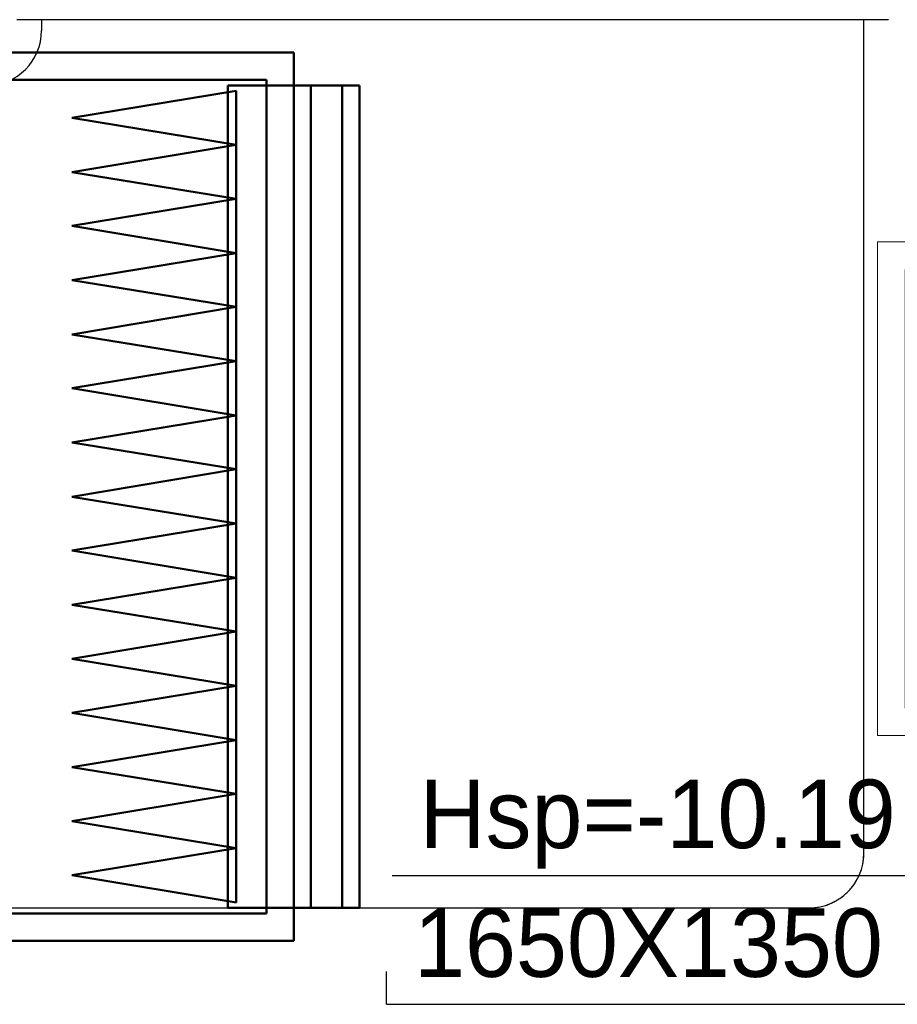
# Model space of a CAD drawing. Header units: centimetres. Extents: x -156440 to 298236, y -263599 to 81430.
# Tile 28 of 170: x 148314 to 149915, y -155448 to -153652. Entities that reach past the tile are written whole.
import ezdxf

# ---------------------------------------------------------------- set-up
doc = ezdxf.new("R2010")
doc.units = ezdxf.units.CM
doc.header["$LTSCALE"] = 50
doc.linetypes.add('01-101 Went PP Poziom -2$0$Przekrój 3a-3a$0$HIDDEN', pattern=[9.525, 6.35, -3.175])
doc.layers.get('0').update_dxf_attribs({"color": 8})
for name, color, linetype in [('01-101 Went PP Poziom -2$0$L_Nawiew', 3, 'Continuous'), ('01-101 Went PP Poziom -2$0$L_text', 2, 'Continuous'), ('01-101 Went PP Poziom -2$0$L_Wywiew', 6, 'Continuous'), ('bgde-tekst', 7, 'Continuous')]:
    doc.layers.add(name, color=color, linetype=linetype)
doc.layers.add('01-101 Went PP Poziom -2$0$L_niedruk', color=6, linetype='Continuous', lineweight=13, plot=False)
doc.layers.add('01-101 Went PP Poziom -2$0$L_urządzenia', color=1, linetype='Continuous', lineweight=50)
doc.layers.add('AU Szafy Automatyki', color=96, linetype='Continuous', lineweight=5)
doc.layers.get('01-101 Went PP Poziom -2$0$L_text').off()

# ---------------------------------------------------------------- blocks, each defined once
blk = doc.blocks.new('A$C199B2A6A')
at = {"layer": 'AU Szafy Automatyki'}
for p, q in [((40, 13), (-40, -13)), ((-40, 13), (40, -13))]:
    blk.add_line(p, q, dxfattribs=at)
for points in [[(-45, 18), (-45, -18), (45, -18), (45, 18)], [(-40, 13), (40, 13), (40, -13), (-40, -13)]]:
    blk.add_lwpolyline(points, close=True, dxfattribs=at)
blk = doc.blocks.new('*U509')
at = {"linetype": 'Continuous', "lineweight": -2}
for p, q in [((805, 860), (805, 815)), ((805, -685), (805, -685)), ((805, -685), (805, -730)), ((-835, -805), (-860, -805)), ((730, -805), (705, -805))]:
    blk.add_line(p, q, dxfattribs=at)
at = {"color": 0, "linetype": 'ByBlock', "lineweight": -2}
for p, q in [((805, 815), (805, 815)), ((805, -685), (785, -685))]:
    blk.add_line(p, q, dxfattribs=at)
at = {"color": 0, "linetype": 'ByBlock', "lineweight": -2, "extrusion": (-5.80092e-13, -2.07008e-16, -1)}
blk.add_ellipse((785, -785), major_axis=(0, 100), ratio=1, start_param=-1.570796, end_param=0, dxfattribs=at)
blk.add_ellipse((785, -785), major_axis=(0, 100), ratio=1, start_param=-1.570796, end_param=0, dxfattribs=at)
at = {"layer": '01-101 Went PP Poziom -2$0$L_Nawiew', "linetype": '01-101 Went PP Poziom -2$0$Przekrój 3a-3a$0$HIDDEN', "lineweight": -3}
for p, q in [((-715, 815), (785, 815)), ((785, 815), (805, 815)), ((805, 815), (805, -685)), ((-815, -785), (-815, 715)), ((-815, -805), (-815, -785)), ((685, -785), (685, -805)), ((685, -805), (-815, -805))]:
    blk.add_line(p, q, dxfattribs=at)
at = {"layer": '01-101 Went PP Poziom -2$0$L_Nawiew', "linetype": '01-101 Went PP Poziom -2$0$Przekrój 3a-3a$0$HIDDEN', "lineweight": -3, "extrusion": (-5.80092e-13, -2.07008e-16, -1)}
blk.add_ellipse((-715, 715), major_axis=(0, 100), ratio=1, start_param=-1.570796, end_param=0, dxfattribs=at)
blk.add_ellipse((-715, 715), major_axis=(0, 100), ratio=1, start_param=-1.570796, end_param=0, dxfattribs=at)
blk = doc.blocks.new('01-101 Went PP Poziom -2$0$A$C60D313D2')
at = {"layer": '01-101 Went PP Poziom -2$0$L_urządzenia', "extrusion": (-1.22461e-16, -1, 0)}
for p, q in [((6868.95, 1552, 292), (7021.45, 1552, 292)), ((6868.95, 1552, 146), (7021.45, 1552, 146)), ((6921.45, 1552, -12), (7068.95, 1552, -12)), ((6921.45, 1552, 146), (7068.95, 1552, 146)), ((6921.45, 1552), (7068.95, 1552)), ((7021.45, 1552, 292), (7068.95, 1552, 292)), ((7021.45, 1552, 146), (7068.95, 1552, 146)), ((7068.95, 1552, -12), (7068.95, 1390, -12)), ((7068.95, 1552), (7068.95, 1552, -12)), ((7068.95, 1390), (7068.95, 1552)), ((7068.95, 1552, 146), (7068.95, 1390, 146)), ((7068.95, 1552), (7068.95, 1552, 146)), ((7068.95, 1390, 146), (7068.95, 1552, 146)), ((7068.95, 1552, 292), (7068.95, 1390, 292)), ((7068.95, 1552, 146), (7068.95, 1552, 292)), ((6873.95, 1547, 287), (7021.45, 1547, 287)), ((6873.95, 1547, 151), (7021.45, 1547, 151)), ((6921.45, 1547, 141), (7063.95, 1547, 141)), ((6921.45, 1547, 5), (7063.95, 1547, 5)), ((7021.45, 1547, 287), (7063.95, 1547, 287)), ((7021.45, 1547, 151), (7063.95, 1547, 151)), ((7063.95, 1395, 5), (7063.95, 1547, 5)), ((7063.95, 1547, 141), (7063.95, 1395, 141)), ((7063.95, 1547, 5), (7063.95, 1547, 141)), ((7063.95, 1395, 151), (7063.95, 1547, 151)), ((7063.95, 1547, 287), (7063.95, 1395, 287)), ((7063.95, 1547, 151), (7063.95, 1547, 287)), ((7058.45, 1545, 285), (7028.45, 1540.1, 285)), ((7058.45, 1545, 153), (7028.45, 1540.1, 153)), ((7056.95, 1546, 286.5), (7056.95, 1396, 286.5)), ((7056.95, 1546, 151.5), (7056.95, 1396, 151.5)), ((7056.95, 1546, 286.5), (7056.95, 1546, 151.5)), ((7068.95, 1546, 286.5), (7056.95, 1546, 286.5)), ((7056.95, 1546, 151.5), (7068.95, 1546, 151.5)), ((7058.45, 1545, 153), (7058.45, 1545, 285)), ((7058.45, 1545, 285), (7058.45, 1535.2, 285)), ((7058.45, 1545, 153), (7058.45, 1535.2, 153)), ((7068.95, 1546, 140.5), (7068.95, 1396, 140.5)), ((7068.95, 1546, 5.5), (7068.95, 1396, 5.5)), ((7068.95, 1546, 140.5), (7068.95, 1546, 5.5)), ((7080.95, 1546, 140.5), (7068.95, 1546, 140.5)), ((7068.95, 1546, 5.5), (7080.95, 1546, 5.5)), ((7068.95, 1546, 286.5), (7068.95, 1396, 286.5)), ((7068.95, 1546, 151.5), (7068.95, 1396, 151.5)), ((7068.95, 1546, 151.5), (7068.95, 1546, 286.5)), ((7068.95, 1546, 286.5), (7068.95, 1396, 286.5)), ((7068.95, 1546, 151.5), (7068.95, 1396, 151.5)), ((7068.95, 1546, 286.5), (7068.95, 1546, 151.5)), ((7080.95, 1546, 286.5), (7068.95, 1546, 286.5)), ((7068.95, 1546, 151.5), (7080.95, 1546, 151.5)), ((7072.05, 1546, 281.8), (7072.05, 1396, 281.8)), ((7072.05, 1546, 281.8), (7077.75, 1546, 276.1)), ((7072.05, 1546, 266.1), (7072.05, 1396, 266.1)), ((7072.05, 1546, 266.1), (7077.75, 1546, 271.8)), ((7072.05, 1546, 261.8), (7072.05, 1396, 261.8)), ((7072.05, 1546, 261.8), (7077.75, 1546, 256.1)), ((7072.05, 1546, 246.1), (7072.05, 1396, 246.1)), ((7072.05, 1546, 246.1), (7077.75, 1546, 251.8)), ((7072.05, 1546, 241.8), (7072.05, 1396, 241.8)), ((7072.05, 1546, 241.8), (7077.75, 1546, 236.1)), ((7072.05, 1546, 226.1), (7072.05, 1396, 226.1)), ((7072.05, 1546, 226.1), (7077.75, 1546, 231.8)), ((7072.05, 1546, 221.8), (7072.05, 1396, 221.8)), ((7072.05, 1546, 221.8), (7077.75, 1546, 216.1)), ((7072.05, 1546, 206.1), (7072.05, 1396, 206.1)), ((7072.05, 1546, 206.1), (7077.75, 1546, 211.8)), ((7072.05, 1546, 201.8), (7072.05, 1396, 201.8)), ((7072.05, 1546, 201.8), (7077.75, 1546, 196.1)), ((7072.05, 1546, 186.1), (7072.05, 1396, 186.1)), ((7072.05, 1546, 186.1), (7077.75, 1546, 191.8)), ((7072.05, 1546, 181.8), (7072.05, 1396, 181.8)), ((7072.05, 1546, 181.8), (7077.75, 1546, 176.1)), ((7072.05, 1546, 166.1), (7072.05, 1396, 166.1)), ((7072.05, 1546, 166.1), (7077.75, 1546, 171.8)), ((7072.05, 1546, 161.8), (7072.05, 1396, 161.8)), ((7072.05, 1546, 161.8), (7077.75, 1546, 156.1)), ((7077.75, 1546, 276.1), (7077.75, 1396, 276.1)), ((7077.75, 1546, 271.8), (7077.75, 1396, 271.8)), ((7077.75, 1546, 256.1), (7077.75, 1396, 256.1)), ((7077.75, 1546, 251.8), (7077.75, 1396, 251.8)), ((7077.75, 1546, 236.1), (7077.75, 1396, 236.1)), ((7077.75, 1546, 231.8), (7077.75, 1396, 231.8)), ((7077.75, 1546, 216.1), (7077.75, 1396, 216.1)), ((7077.75, 1546, 211.8), (7077.75, 1396, 211.8)), ((7077.75, 1546, 196.1), (7077.75, 1396, 196.1)), ((7077.75, 1546, 191.8), (7077.75, 1396, 191.8)), ((7077.75, 1546, 176.1), (7077.75, 1396, 176.1)), ((7077.75, 1546, 171.8), (7077.75, 1396, 171.8)), ((7077.75, 1546, 156.1), (7077.75, 1396, 156.1)), ((7080.95, 1546, 140.5), (7080.95, 1396, 140.5)), ((7080.95, 1546, 5.5), (7080.95, 1396, 5.5)), ((7080.95, 1546, 5.5), (7080.95, 1546, 140.5)), ((7080.95, 1546, 286.5), (7080.95, 1396, 286.5)), ((7080.95, 1546, 151.5), (7080.95, 1396, 151.5)), ((7080.95, 1546, 151.5), (7080.95, 1546, 286.5)), ((7028.45, 1540.1, 153), (7028.45, 1540.1, 285)), ((7058.45, 1535.2, 285), (7028.45, 1540.1, 285)), ((7058.45, 1535.2, 153), (7028.45, 1540.1, 153)), ((7058.45, 1535.2, 285), (7028.45, 1530.2, 285)), ((7058.45, 1535.2, 153), (7028.45, 1530.2, 153)), ((7058.45, 1535.2, 153), (7058.45, 1535.2, 285)), ((7058.45, 1535.2, 285), (7058.45, 1525.3, 285)), ((7058.45, 1535.2, 153), (7058.45, 1525.3, 153)), ((7058.45, 1535.2, 153), (7058.45, 1535.2, 285)), ((7028.45, 1530.2, 153), (7028.45, 1530.2, 285)), ((7058.45, 1525.3, 285), (7028.45, 1530.2, 285)), ((7058.45, 1525.3, 153), (7028.45, 1530.2, 153)), ((7058.45, 1525.3, 285), (7028.45, 1520.4, 285)), ((7058.45, 1525.3, 153), (7028.45, 1520.4, 153)), ((7058.45, 1525.3, 153), (7058.45, 1525.3, 285)), ((7058.45, 1525.3, 285), (7058.45, 1515.4, 285)), ((7058.45, 1525.3, 153), (7058.45, 1515.4, 153)), ((7058.45, 1525.3, 153), (7058.45, 1525.3, 285)), ((7028.45, 1520.4, 153), (7028.45, 1520.4, 285)), ((7058.45, 1515.4, 285), (7028.45, 1520.4, 285)), ((7058.45, 1515.4, 153), (7028.45, 1520.4, 153)), ((7058.45, 1515.4, 285), (7028.45, 1510.5, 285)), ((7058.45, 1515.4, 153), (7028.45, 1510.5, 153)), ((7058.45, 1515.4, 153), (7058.45, 1515.4, 285)), ((7058.45, 1515.4, 285), (7058.45, 1505.6, 285)), ((7058.45, 1515.4, 153), (7058.45, 1505.6, 153)), ((7058.45, 1515.4, 153), (7058.45, 1515.4, 285)), ((7028.45, 1510.5, 153), (7028.45, 1510.5, 285)), ((7058.45, 1505.6, 285), (7028.45, 1510.5, 285)), ((7058.45, 1505.6, 153), (7028.45, 1510.5, 153)), ((7058.45, 1505.6, 285), (7028.45, 1500.6, 285)), ((7058.45, 1505.6, 153), (7028.45, 1500.6, 153)), ((7058.45, 1505.6, 153), (7058.45, 1505.6, 285)), ((7058.45, 1505.6, 285), (7058.45, 1495.7, 285)), ((7058.45, 1505.6, 153), (7058.45, 1495.7, 153)), ((7058.45, 1505.6, 153), (7058.45, 1505.6, 285)), ((7028.45, 1500.6, 153), (7028.45, 1500.6, 285)), ((7058.45, 1495.7, 285), (7028.45, 1500.6, 285)), ((7058.45, 1495.7, 153), (7028.45, 1500.6, 153)), ((7058.45, 1495.7, 285), (7028.45, 1490.8, 285)), ((7058.45, 1495.7, 153), (7028.45, 1490.8, 153)), ((7058.45, 1495.7, 153), (7058.45, 1495.7, 285)), ((7058.45, 1495.7, 285), (7058.45, 1485.8, 285)), ((7058.45, 1495.7, 153), (7058.45, 1485.8, 153)), ((7058.45, 1495.7, 153), (7058.45, 1495.7, 285)), ((7028.45, 1490.8, 153), (7028.45, 1490.8, 285)), ((7058.45, 1485.8, 285), (7028.45, 1490.8, 285)), ((7058.45, 1485.8, 153), (7028.45, 1490.8, 153)), ((7058.45, 1485.8, 285), (7028.45, 1480.9, 285)), ((7058.45, 1485.8, 153), (7028.45, 1480.9, 153)), ((7058.45, 1485.8, 153), (7058.45, 1485.8, 285)), ((7058.45, 1485.8, 285), (7058.45, 1476, 285)), ((7058.45, 1485.8, 153), (7058.45, 1476, 153)), ((7058.45, 1485.8, 153), (7058.45, 1485.8, 285)), ((7028.45, 1480.9, 153), (7028.45, 1480.9, 285)), ((7058.45, 1476, 285), (7028.45, 1480.9, 285)), ((7058.45, 1476, 153), (7028.45, 1480.9, 153)), ((7058.45, 1476, 285), (7028.45, 1471, 285)), ((7058.45, 1476, 153), (7028.45, 1471, 153)), ((7058.45, 1476, 153), (7058.45, 1476, 285)), ((7058.45, 1476, 285), (7058.45, 1466.1, 285)), ((7058.45, 1476, 153), (7058.45, 1466.1, 153)), ((7058.45, 1476, 153), (7058.45, 1476, 285)), ((7028.45, 1471, 153), (7028.45, 1471, 285)), ((7058.45, 1466.1, 285), (7028.45, 1471, 285)), ((7058.45, 1466.1, 153), (7028.45, 1471, 153)), ((7058.45, 1466.1, 285), (7028.45, 1461.2, 285)), ((7058.45, 1466.1, 153), (7028.45, 1461.2, 153)), ((7058.45, 1466.1, 153), (7058.45, 1466.1, 285)), ((7058.45, 1466.1, 285), (7058.45, 1456.2, 285)), ((7058.45, 1466.1, 153), (7058.45, 1456.2, 153)), ((7058.45, 1466.1, 153), (7058.45, 1466.1, 285)), ((7028.45, 1461.2, 153), (7028.45, 1461.2, 285)), ((7058.45, 1456.2, 285), (7028.45, 1461.2, 285)), ((7058.45, 1456.2, 153), (7028.45, 1461.2, 153)), ((7058.45, 1456.2, 285), (7028.45, 1451.3, 285)), ((7058.45, 1456.2, 153), (7028.45, 1451.3, 153)), ((7058.45, 1456.2, 153), (7058.45, 1456.2, 285)), ((7058.45, 1456.2, 285), (7058.45, 1446.4, 285)), ((7058.45, 1456.2, 153), (7058.45, 1446.4, 153)), ((7058.45, 1456.2, 153), (7058.45, 1456.2, 285)), ((7028.45, 1451.3, 153), (7028.45, 1451.3, 285)), ((7058.45, 1446.4, 285), (7028.45, 1451.3, 285)), ((7058.45, 1446.4, 153), (7028.45, 1451.3, 153)), ((7058.45, 1446.4, 285), (7028.45, 1441.4, 285)), ((7058.45, 1446.4, 153), (7028.45, 1441.4, 153)), ((7058.45, 1446.4, 153), (7058.45, 1446.4, 285)), ((7058.45, 1446.4, 285), (7058.45, 1436.5, 285)), ((7058.45, 1446.4, 153), (7058.45, 1436.5, 153)), ((7058.45, 1446.4, 153), (7058.45, 1446.4, 285)), ((7028.45, 1441.4, 153), (7028.45, 1441.4, 285)), ((7058.45, 1436.5, 285), (7028.45, 1441.4, 285)), ((7058.45, 1436.5, 153), (7028.45, 1441.4, 153)), ((7058.45, 1436.5, 285), (7028.45, 1431.6, 285)), ((7058.45, 1436.5, 153), (7028.45, 1431.6, 153)), ((7058.45, 1436.5, 153), (7058.45, 1436.5, 285)), ((7058.45, 1436.5, 285), (7058.45, 1426.6, 285)), ((7058.45, 1436.5, 153), (7058.45, 1426.6, 153)), ((7058.45, 1436.5, 153), (7058.45, 1436.5, 285)), ((7028.45, 1431.6, 153), (7028.45, 1431.6, 285)), ((7058.45, 1426.6, 285), (7028.45, 1431.6, 285)), ((7058.45, 1426.6, 153), (7028.45, 1431.6, 153)), ((7058.45, 1426.6, 285), (7028.45, 1421.7, 285)), ((7058.45, 1426.6, 153), (7028.45, 1421.7, 153)), ((7058.45, 1426.6, 153), (7058.45, 1426.6, 285)), ((7058.45, 1426.6, 285), (7058.45, 1416.8, 285)), ((7058.45, 1426.6, 153), (7058.45, 1416.8, 153)), ((7058.45, 1426.6, 153), (7058.45, 1426.6, 285)), ((7028.45, 1421.7, 153), (7028.45, 1421.7, 285)), ((7058.45, 1416.8, 285), (7028.45, 1421.7, 285)), ((7058.45, 1416.8, 153), (7028.45, 1421.7, 153)), ((7058.45, 1416.8, 285), (7028.45, 1411.8, 285)), ((7058.45, 1416.8, 153), (7028.45, 1411.8, 153)), ((7058.45, 1416.8, 153), (7058.45, 1416.8, 285)), ((7058.45, 1416.8, 285), (7058.45, 1406.9, 285)), ((7058.45, 1416.8, 153), (7058.45, 1406.9, 153)), ((7058.45, 1416.8, 153), (7058.45, 1416.8, 285)), ((7028.45, 1411.8, 153), (7028.45, 1411.8, 285)), ((7058.45, 1406.9, 285), (7028.45, 1411.8, 285)), ((7058.45, 1406.9, 153), (7028.45, 1411.8, 153)), ((7058.45, 1406.9, 285), (7028.45, 1402, 285)), ((7058.45, 1406.9, 153), (7028.45, 1402, 153)), ((7058.45, 1406.9, 153), (7058.45, 1406.9, 285)), ((7058.45, 1406.9, 285), (7058.45, 1397, 285)), ((7058.45, 1406.9, 153), (7058.45, 1397, 153)), ((7058.45, 1406.9, 153), (7058.45, 1406.9, 285)), ((7028.45, 1402, 153), (7028.45, 1402, 285)), ((7058.45, 1397, 285), (7028.45, 1402, 285)), ((7058.45, 1397, 153), (7028.45, 1402, 153)), ((7056.95, 1396, 286.5), (7056.95, 1396, 151.5)), ((7068.95, 1396, 286.5), (7056.95, 1396, 286.5)), ((7056.95, 1396, 151.5), (7068.95, 1396, 151.5)), ((7058.45, 1397, 153), (7058.45, 1397, 285)), ((7068.95, 1396, 140.5), (7068.95, 1396, 5.5)), ((7080.95, 1396, 140.5), (7068.95, 1396, 140.5)), ((7068.95, 1396, 5.5), (7080.95, 1396, 5.5)), ((7068.95, 1396, 151.5), (7068.95, 1396, 286.5)), ((7068.95, 1396, 286.5), (7068.95, 1396, 151.5)), ((7080.95, 1396, 286.5), (7068.95, 1396, 286.5)), ((7068.95, 1396, 151.5), (7080.95, 1396, 151.5)), ((7072.05, 1396, 281.8), (7077.75, 1396, 276.1)), ((7072.05, 1396, 266.1), (7077.75, 1396, 271.8)), ((7072.05, 1396, 261.8), (7077.75, 1396, 256.1)), ((7072.05, 1396, 246.1), (7077.75, 1396, 251.8)), ((7072.05, 1396, 241.8), (7077.75, 1396, 236.1)), ((7072.05, 1396, 226.1), (7077.75, 1396, 231.8)), ((7072.05, 1396, 221.8), (7077.75, 1396, 216.1)), ((7072.05, 1396, 206.1), (7077.75, 1396, 211.8)), ((7072.05, 1396, 201.8), (7077.75, 1396, 196.1)), ((7072.05, 1396, 186.1), (7077.75, 1396, 191.8)), ((7072.05, 1396, 181.8), (7077.75, 1396, 176.1)), ((7072.05, 1396, 166.1), (7077.75, 1396, 171.8)), ((7072.05, 1396, 161.8), (7077.75, 1396, 156.1)), ((7080.95, 1396, 5.5), (7080.95, 1396, 140.5)), ((7080.95, 1396, 151.5), (7080.95, 1396, 286.5)), ((6873.95, 1395, 287), (7021.45, 1395, 287)), ((6873.95, 1395, 151), (7021.45, 1395, 151)), ((6921.45, 1395, 141), (7063.95, 1395, 141)), ((6921.45, 1395, 5), (7063.95, 1395, 5)), ((7021.45, 1395, 287), (7063.95, 1395, 287)), ((7021.45, 1395, 151), (7063.95, 1395, 151)), ((7063.95, 1395, 141), (7063.95, 1395, 5)), ((7063.95, 1395, 287), (7063.95, 1395, 151)), ((6868.95, 1390, 292), (7021.45, 1390, 292)), ((6868.95, 1390, 146), (7021.45, 1390, 146)), ((6921.45, 1390, -12), (7068.95, 1390, -12)), ((6921.45, 1390, 146), (7068.95, 1390, 146)), ((6921.45, 1390), (7068.95, 1390)), ((7021.45, 1390, 292), (7068.95, 1390, 292)), ((7021.45, 1390, 146), (7068.95, 1390, 146)), ((7068.95, 1390), (7068.95, 1390, -12)), ((7068.95, 1390, 146), (7068.95, 1390)), ((7068.95, 1390, 292), (7068.95, 1390, 146))]:
    blk.add_line(p, q, dxfattribs=at)
blk = doc.blocks.new('*U473')
at = {"linetype": 'Continuous', "lineweight": -2}
for p, q in [((805, 860), (805, 815)), ((805, 815), (805, -685)), ((805, -685), (805, -730)), ((-815, -805), (-860, -805)), ((685, -805), (-815, -805)), ((730, -805), (685, -805))]:
    blk.add_line(p, q, dxfattribs=at)
at = {"color": 0, "linetype": 'ByBlock', "lineweight": -2}
for p, q in [((-715, 815), (785, 815)), ((785, 815), (805, 815)), ((-815, -785), (-815, 715)), ((805, -685), (785, -685)), ((-815, -805), (-815, -785)), ((685, -785), (685, -785))]:
    blk.add_line(p, q, dxfattribs=at)
at = {"color": 0, "linetype": 'ByBlock', "lineweight": -2, "extrusion": (-4.44691e-16, -2.09401e-16, -1)}
for centre in [(-715, 715), (-715, 715), (785, -785), (785, -785)]:
    blk.add_ellipse(centre, major_axis=(0, 100), ratio=1, start_param=-1.570796, end_param=0, dxfattribs=at)
at = {"layer": '01-101 Went PP Poziom -2$0$L_niedruk', "linetype": 'Continuous', "lineweight": -3}
for p, q in [((-815, -785), (-815, -785)), ((-815, -785), (685, -785)), ((-815, -805), (-815, -785)), ((685, -785), (-815, -785)), ((-815, -785), (-815, -805)), ((685, -785), (685, -785)), ((685, -805), (685, -785)), ((685, -785), (685, -805)), ((-815, -805), (685, -805)), ((-815, -805), (-815, -805)), ((685, -805), (-815, -805)), ((-815, -805), (685, -805)), ((-815, -805), (-815, -805)), ((685, -805), (-815, -805)), ((685, -805), (685, -805)), ((685, -805), (685, -805))]:
    blk.add_line(p, q, dxfattribs=at)
at = {"layer": '01-101 Went PP Poziom -2$0$L_Wywiew', "linetype": '01-101 Went PP Poziom -2$0$Przekrój 3a-3a$0$HIDDEN', "lineweight": -3}
blk.add_line((685, -785), (685, -805), dxfattribs=at)
blk = doc.blocks.new('*a666')
at = {"layer": 'bgde-tekst'}
blk.add_line((0, 0), (1320.8, 0), dxfattribs=at)
blk = doc.blocks.new('*a722')
at = {"layer": 'bgde-tekst'}
blk.add_line((0, 0), (1008.3, 0), dxfattribs=at)

msp = doc.modelspace()

# ---------------------------------------------------------------- linework, layer by layer
at = {"layer": 'bgde-tekst'}
for points in [[(148992.959, -155212.762), (148992.959, -155212.762), (148992.959, -155212.762)], [(148983.061, -155447.584), (148983.061, -155387.915), (148983.061, -155387.915)]]:
    msp.add_lwpolyline(points, dxfattribs=at)

# ---------------------------------------------------------------- block references
at = {"layer": '01-101 Went PP Poziom -2$0$L_Nawiew', "linetype": 'Continuous', "extrusion": (-2.07008e-16, -5.80092e-13, -1), "rotation": 90}
msp.add_blockref('*U509', (-149038.712, -154456.752, 9479.994), dxfattribs=at)
at = {"layer": '01-101 Went PP Poziom -2$0$L_text', "xscale": 10, "yscale": 10, "zscale": 10}
msp.add_blockref('01-101 Went PP Poziom -2$0$A$C60D313D2', (78124.241, -169231.769), dxfattribs=at)
at = {"layer": '01-101 Went PP Poziom -2$0$L_Wywiew', "linetype": 'Continuous', "extrusion": (-2.09401e-16, -4.44691e-16, -1), "rotation": 90}
msp.add_blockref('*U473', (-149038.75, -154456.793, 8020.263), dxfattribs=at)
at = {"layer": 'AU Szafy Automatyki', "xscale": 10, "yscale": 10, "zscale": 10, "rotation": 270}
msp.add_blockref('A$C199B2A6A', (150058.671, -154507.229, -9479.994), dxfattribs=at)
at = {"layer": 'bgde-tekst'}
for name, p in [('*a666', (148992.959, -155212.762)), ('*a722', (148983.061, -155447.584))]:
    msp.add_blockref(name, p, dxfattribs=at)

# ---------------------------------------------------------------- texts
for s, p in [('Hsp=-10.19 m ', (149042.959, -155162.762)), ('1650X1350', (149033.061, -155397.584))]:
    msp.add_text(s, height=125, dxfattribs=at).set_placement(p)

doc.saveas('drawing.dxf')
